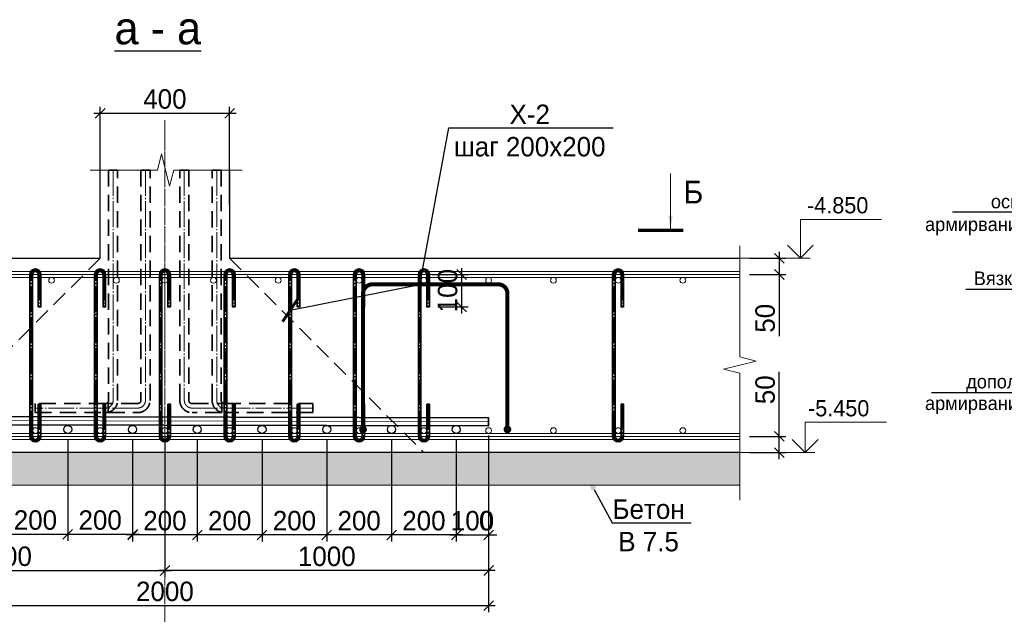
# Model space of a CAD drawing. Header units: millimetres. Extents: x -33345 to 4712671, y -3392 to 121473.
# Tile 126 of 256: x 774651 to 789858, y 50746 to 59925. Entities that reach past the tile are written whole.
import ezdxf
from ezdxf import colors
from ezdxf.entities.mleader import LeaderData, LeaderLine
from ezdxf.enums import TextEntityAlignment as Align
from ezdxf.math import Vec2, Vec3

# ---------------------------------------------------------------- set-up
doc = ezdxf.new("R2010")
doc.units = ezdxf.units.MM
doc.linetypes.add('DASHED', pattern=[19.05, 12.7, -6.35])
doc.linetypes.add('ГОСТ 2.303 5', pattern=[24, 20, -1.5, 1, -1.5])
for name, color, linetype in [('_линия', 7, 'Continuous'), ('A _razmer rtt', 164, 'Continuous'), ('СПДС_РАЗМЕРЫ', 7, 'Continuous')]:
    doc.layers.add(name, color=color, linetype=linetype)
for name, color, linetype, lineweight in [('w-hatch', 7, 'Continuous', 0), ('w-line', 7, 'Continuous', 0), ('w-Армирования', 172, 'Continuous', 30), ('w-выноски', 7, 'Continuous', 0), ('СПДС_w-ось', 4, 'Continuous', 0)]:
    doc.layers.add(name, color=color, linetype=linetype, lineweight=lineweight)
doc.styles.get("Standard").update_dxf_attribs({"font": 'arial.ttf'})
doc.styles.add('X-U-RW-01$0$StyleROMANS', font='GOTHIC.TTF')
doc.dimstyles.new('М100', dxfattribs={"dimscale": 100, "dimtxt": 3, "dimasz": 1.5, "dimexe": 1, "dimexo": 1.5, "dimgap": 0.6, "dimtad": 1, "dimdec": 0, "dimtxsty": 'Standard', "dimblk": 'OBLIQUE', "dimcen": 2.5, "dimdle": 1, "dimadec": 0, "dimazin": 0, "dimtfac": 1, "dimtdec": 0, "dimtmove": 0, "dimatfit": 3, "dimldrblk": 'OBLIQUE', "dimfxl": 1.25, "dimarcsym": 0})

# ---------------------------------------------------------------- blocks, each defined once
blk = doc.blocks.new('uzel1')
at = {"layer": 'w-выноски', "lineweight": 25, "ltscale": 100}
for p, q in [((1213552.9, -291722.8), (1210190.7, -291722.8)), ((1212532, -295705.8), (1209721.9, -295705.8))]:
    blk.add_line(p, q, dxfattribs=at)
blk.add_lwpolyline([(1215444, -294781.5), (1213677.3, -293427.9), (1210478.2, -293427.9)], dxfattribs=at)
at = {"style": 'X-U-RW-01$0$StyleROMANS'}
for p in [(1209581.7, -292136.5), (1209581, -296083.1)]:
    blk.add_text('армирвания шаг 200', height=300, dxfattribs=at).set_placement(p)
for s, p in [('Вязка арматуры', (1212166.4, -293327.9)), ('дополнительная ', (1212090.3, -295605.8))]:
    blk.add_text(s, height=300, dxfattribs=at).set_placement(p, align=Align.CENTER)
at = {"insert": (1211034.2, -291334.7), "char_height": 300, "width": 1796.455, "attachment_point": 1, "style": 'X-U-RW-01$0$StyleROMANS'}
blk.add_mtext('основная ', dxfattribs=at)
blk = doc.blocks.new('_Oblique')
at = {"color": 0, "linetype": 'ByBlock', "lineweight": -2}
blk.add_line((-0.5, -0.5), (0.5, 0.5), dxfattribs=at)
blk = doc.blocks.new('*D1718')
at = {"layer": 'Defpoints', "color": 0, "ltscale": 4, "transparency": 16777216}
for p in [(774394, 53599), (775394, 53599), (775394, 51981)]:
    blk.add_point(p, dxfattribs=at)
at = {"layer": 'СПДС_РАЗМЕРЫ', "color": 0, "lineweight": -2, "ltscale": 4, "transparency": 16777216}
for p, q in [((774394, 53449), (774394, 51881)), ((775394, 53449), (775394, 51881)), ((774294, 51981), (775494, 51981))]:
    blk.add_line(p, q, dxfattribs=at)
at = {"layer": 'СПДС_РАЗМЕРЫ', "color": 0, "lineweight": -2, "ltscale": 4, "transparency": 16777216, "xscale": 150, "yscale": 150, "zscale": 150, "rotation": 180}
blk.add_blockref('_Oblique', (774394, 51981), dxfattribs=at)
at = {"layer": 'СПДС_РАЗМЕРЫ', "color": 0, "lineweight": -2, "ltscale": 4, "transparency": 16777216, "xscale": 150, "yscale": 150, "zscale": 150}
blk.add_blockref('_Oblique', (775394, 51981), dxfattribs=at)
at = {"layer": 'СПДС_РАЗМЕРЫ', "color": 0, "ltscale": 4, "transparency": 16777216, "insert": (774894, 52199), "char_height": 300, "attachment_point": 5, "style": 'X-U-RW-01$0$StyleROMANS'}
blk.add_mtext('200', dxfattribs=at)
blk = doc.blocks.new('*D1719')
at = {"layer": 'Defpoints', "color": 0, "ltscale": 4, "transparency": 16777216}
for p in [(775394, 53599), (776394, 53599), (776394, 51981)]:
    blk.add_point(p, dxfattribs=at)
at = {"layer": 'СПДС_РАЗМЕРЫ', "color": 0, "lineweight": -2, "ltscale": 4, "transparency": 16777216}
for p, q in [((775394, 53449), (775394, 51881)), ((776394, 53449), (776394, 51881)), ((775294, 51981), (776494, 51981))]:
    blk.add_line(p, q, dxfattribs=at)
at = {"layer": 'СПДС_РАЗМЕРЫ', "color": 0, "lineweight": -2, "ltscale": 4, "transparency": 16777216, "xscale": 150, "yscale": 150, "zscale": 150, "rotation": 180}
blk.add_blockref('_Oblique', (775394, 51981), dxfattribs=at)
at = {"layer": 'СПДС_РАЗМЕРЫ', "color": 0, "lineweight": -2, "ltscale": 4, "transparency": 16777216, "xscale": 150, "yscale": 150, "zscale": 150}
blk.add_blockref('_Oblique', (776394, 51981), dxfattribs=at)
at = {"layer": 'СПДС_РАЗМЕРЫ', "color": 0, "ltscale": 4, "transparency": 16777216, "insert": (775894, 52199), "char_height": 300, "attachment_point": 5, "style": 'X-U-RW-01$0$StyleROMANS'}
blk.add_mtext('200', dxfattribs=at)
blk = doc.blocks.new('*D1720')
at = {"layer": 'Defpoints', "color": 0, "ltscale": 4, "transparency": 16777216}
for p in [(780394, 53590), (781394, 53590), (780394, 51972)]:
    blk.add_point(p, dxfattribs=at)
at = {"layer": 'СПДС_РАЗМЕРЫ', "color": 0, "lineweight": -2, "ltscale": 4, "transparency": 16777216}
for p, q in [((780394, 53440), (780394, 51872)), ((781394, 53440), (781394, 51872)), ((781494, 51972), (780294, 51972))]:
    blk.add_line(p, q, dxfattribs=at)
at = {"layer": 'СПДС_РАЗМЕРЫ', "color": 0, "lineweight": -2, "ltscale": 4, "transparency": 16777216, "xscale": 150, "yscale": 150, "zscale": 150, "rotation": 180}
blk.add_blockref('_Oblique', (780394, 51972), dxfattribs=at)
at = {"layer": 'СПДС_РАЗМЕРЫ', "color": 0, "lineweight": -2, "ltscale": 4, "transparency": 16777216, "xscale": 150, "yscale": 150, "zscale": 150}
blk.add_blockref('_Oblique', (781394, 51972), dxfattribs=at)
at = {"layer": 'СПДС_РАЗМЕРЫ', "color": 0, "ltscale": 4, "transparency": 16777216, "insert": (780894, 52190), "char_height": 300, "attachment_point": 5, "style": 'X-U-RW-01$0$StyleROMANS'}
blk.add_mtext('200', dxfattribs=at)
blk = doc.blocks.new('*D1721')
at = {"layer": 'Defpoints', "color": 0, "ltscale": 4, "transparency": 16777216}
for p in [(779394, 53590), (780394, 53590), (779394, 51972)]:
    blk.add_point(p, dxfattribs=at)
at = {"layer": 'СПДС_РАЗМЕРЫ', "color": 0, "lineweight": -2, "ltscale": 4, "transparency": 16777216}
for p, q in [((779394, 53440), (779394, 51872)), ((780394, 53440), (780394, 51872)), ((780494, 51972), (779294, 51972))]:
    blk.add_line(p, q, dxfattribs=at)
at = {"layer": 'СПДС_РАЗМЕРЫ', "color": 0, "lineweight": -2, "ltscale": 4, "transparency": 16777216, "xscale": 150, "yscale": 150, "zscale": 150, "rotation": 180}
blk.add_blockref('_Oblique', (779394, 51972), dxfattribs=at)
at = {"layer": 'СПДС_РАЗМЕРЫ', "color": 0, "lineweight": -2, "ltscale": 4, "transparency": 16777216, "xscale": 150, "yscale": 150, "zscale": 150}
blk.add_blockref('_Oblique', (780394, 51972), dxfattribs=at)
at = {"layer": 'СПДС_РАЗМЕРЫ', "color": 0, "ltscale": 4, "transparency": 16777216, "insert": (779894, 52190), "char_height": 300, "attachment_point": 5, "style": 'X-U-RW-01$0$StyleROMANS'}
blk.add_mtext('200', dxfattribs=at)
blk = doc.blocks.new('*D1722')
at = {"layer": 'Defpoints', "color": 0, "ltscale": 4, "transparency": 16777216}
for p in [(778394, 53590), (779394, 53590), (778394, 51972)]:
    blk.add_point(p, dxfattribs=at)
at = {"layer": 'СПДС_РАЗМЕРЫ', "color": 0, "lineweight": -2, "ltscale": 4, "transparency": 16777216}
for p, q in [((778394, 53440), (778394, 51872)), ((779394, 53440), (779394, 51872)), ((779494, 51972), (778294, 51972))]:
    blk.add_line(p, q, dxfattribs=at)
at = {"layer": 'СПДС_РАЗМЕРЫ', "color": 0, "lineweight": -2, "ltscale": 4, "transparency": 16777216, "xscale": 150, "yscale": 150, "zscale": 150, "rotation": 180}
blk.add_blockref('_Oblique', (778394, 51972), dxfattribs=at)
at = {"layer": 'СПДС_РАЗМЕРЫ', "color": 0, "lineweight": -2, "ltscale": 4, "transparency": 16777216, "xscale": 150, "yscale": 150, "zscale": 150}
blk.add_blockref('_Oblique', (779394, 51972), dxfattribs=at)
at = {"layer": 'СПДС_РАЗМЕРЫ', "color": 0, "ltscale": 4, "transparency": 16777216, "insert": (778894, 52190), "char_height": 300, "attachment_point": 5, "style": 'X-U-RW-01$0$StyleROMANS'}
blk.add_mtext('200', dxfattribs=at)
blk = doc.blocks.new('*D1723')
at = {"layer": 'Defpoints', "color": 0, "ltscale": 4, "transparency": 16777216}
for p in [(777394, 53590), (778394, 53590), (777394, 51972)]:
    blk.add_point(p, dxfattribs=at)
at = {"layer": 'СПДС_РАЗМЕРЫ', "color": 0, "lineweight": -2, "ltscale": 4, "transparency": 16777216}
for p, q in [((777394, 53440), (777394, 51872)), ((778394, 53440), (778394, 51872)), ((778494, 51972), (777294, 51972))]:
    blk.add_line(p, q, dxfattribs=at)
at = {"layer": 'СПДС_РАЗМЕРЫ', "color": 0, "lineweight": -2, "ltscale": 4, "transparency": 16777216, "xscale": 150, "yscale": 150, "zscale": 150, "rotation": 180}
blk.add_blockref('_Oblique', (777394, 51972), dxfattribs=at)
at = {"layer": 'СПДС_РАЗМЕРЫ', "color": 0, "lineweight": -2, "ltscale": 4, "transparency": 16777216, "xscale": 150, "yscale": 150, "zscale": 150}
blk.add_blockref('_Oblique', (778394, 51972), dxfattribs=at)
at = {"layer": 'СПДС_РАЗМЕРЫ', "color": 0, "ltscale": 4, "transparency": 16777216, "insert": (777894, 52190), "char_height": 300, "attachment_point": 5, "style": 'X-U-RW-01$0$StyleROMANS'}
blk.add_mtext('200', dxfattribs=at)
blk = doc.blocks.new('*D1724')
at = {"layer": 'Defpoints', "color": 0, "ltscale": 4, "transparency": 16777216}
for p in [(776394, 53590), (777394, 53590), (776394, 51972)]:
    blk.add_point(p, dxfattribs=at)
at = {"layer": 'СПДС_РАЗМЕРЫ', "color": 0, "lineweight": -2, "ltscale": 4, "transparency": 16777216}
for p, q in [((776394, 53440), (776394, 51872)), ((777394, 53440), (777394, 51872)), ((777494, 51972), (776294, 51972))]:
    blk.add_line(p, q, dxfattribs=at)
at = {"layer": 'СПДС_РАЗМЕРЫ', "color": 0, "lineweight": -2, "ltscale": 4, "transparency": 16777216, "xscale": 150, "yscale": 150, "zscale": 150, "rotation": 180}
blk.add_blockref('_Oblique', (776394, 51972), dxfattribs=at)
at = {"layer": 'СПДС_РАЗМЕРЫ', "color": 0, "lineweight": -2, "ltscale": 4, "transparency": 16777216, "xscale": 150, "yscale": 150, "zscale": 150}
blk.add_blockref('_Oblique', (777394, 51972), dxfattribs=at)
at = {"layer": 'СПДС_РАЗМЕРЫ', "color": 0, "ltscale": 4, "transparency": 16777216, "insert": (776894, 52190), "char_height": 300, "attachment_point": 5, "style": 'X-U-RW-01$0$StyleROMANS'}
blk.add_mtext('200', dxfattribs=at)
blk = doc.blocks.new('*D1725')
at = {"layer": 'Defpoints', "color": 0, "ltscale": 4, "transparency": 16777216}
for p in [(771894, 53678), (776894, 53653), (776894, 51422)]:
    blk.add_point(p, dxfattribs=at)
at = {"layer": 'СПДС_РАЗМЕРЫ', "color": 0, "lineweight": -2, "ltscale": 4, "transparency": 16777216}
for p, q in [((771894, 53528), (771894, 51322)), ((776894, 53503), (776894, 51322)), ((771794, 51422), (776994, 51422))]:
    blk.add_line(p, q, dxfattribs=at)
at = {"layer": 'СПДС_РАЗМЕРЫ', "color": 0, "lineweight": -2, "ltscale": 4, "transparency": 16777216, "xscale": 150, "yscale": 150, "zscale": 150, "rotation": 180}
blk.add_blockref('_Oblique', (771894, 51422), dxfattribs=at)
at = {"layer": 'СПДС_РАЗМЕРЫ', "color": 0, "lineweight": -2, "ltscale": 4, "transparency": 16777216, "xscale": 150, "yscale": 150, "zscale": 150}
blk.add_blockref('_Oblique', (776894, 51422), dxfattribs=at)
at = {"layer": 'СПДС_РАЗМЕРЫ', "color": 0, "ltscale": 4, "transparency": 16777216, "insert": (774394, 51640), "char_height": 300, "attachment_point": 5, "style": 'X-U-RW-01$0$StyleROMANS'}
blk.add_mtext('1000', dxfattribs=at)
blk = doc.blocks.new('*D1726')
at = {"layer": 'Defpoints', "color": 0, "ltscale": 4, "transparency": 16777216}
for p in [(771894, 53678), (781894, 53656), (781894, 50881)]:
    blk.add_point(p, dxfattribs=at)
at = {"layer": 'СПДС_РАЗМЕРЫ', "color": 0, "lineweight": -2, "ltscale": 4, "transparency": 16777216}
for p, q in [((771894, 53528), (771894, 50781)), ((781894, 53506), (781894, 50781)), ((771794, 50881), (781994, 50881))]:
    blk.add_line(p, q, dxfattribs=at)
at = {"layer": 'СПДС_РАЗМЕРЫ', "color": 0, "lineweight": -2, "ltscale": 4, "transparency": 16777216, "xscale": 150, "yscale": 150, "zscale": 150, "rotation": 180}
blk.add_blockref('_Oblique', (771894, 50881), dxfattribs=at)
at = {"layer": 'СПДС_РАЗМЕРЫ', "color": 0, "lineweight": -2, "ltscale": 4, "transparency": 16777216, "xscale": 150, "yscale": 150, "zscale": 150}
blk.add_blockref('_Oblique', (781894, 50881), dxfattribs=at)
at = {"layer": 'СПДС_РАЗМЕРЫ', "color": 0, "ltscale": 4, "transparency": 16777216, "insert": (776894, 51098), "char_height": 300, "attachment_point": 5, "style": 'X-U-RW-01$0$StyleROMANS'}
blk.add_mtext('2000', dxfattribs=at)
blk = doc.blocks.new('*D1727')
at = {"layer": 'Defpoints', "color": 0, "ltscale": 4, "transparency": 16777216}
for p in [(776894, 53653), (781894, 53656), (776894, 51422)]:
    blk.add_point(p, dxfattribs=at)
at = {"layer": 'СПДС_РАЗМЕРЫ', "color": 0, "lineweight": -2, "ltscale": 4, "transparency": 16777216}
for p, q in [((776894, 53503), (776894, 51322)), ((781894, 53506), (781894, 51322)), ((781994, 51422), (776794, 51422))]:
    blk.add_line(p, q, dxfattribs=at)
at = {"layer": 'СПДС_РАЗМЕРЫ', "color": 0, "lineweight": -2, "ltscale": 4, "transparency": 16777216, "xscale": 150, "yscale": 150, "zscale": 150, "rotation": 180}
blk.add_blockref('_Oblique', (776894, 51422), dxfattribs=at)
at = {"layer": 'СПДС_РАЗМЕРЫ', "color": 0, "lineweight": -2, "ltscale": 4, "transparency": 16777216, "xscale": 150, "yscale": 150, "zscale": 150}
blk.add_blockref('_Oblique', (781894, 51422), dxfattribs=at)
at = {"layer": 'СПДС_РАЗМЕРЫ', "color": 0, "ltscale": 4, "transparency": 16777216, "insert": (779394, 51639), "char_height": 300, "attachment_point": 5, "style": 'X-U-RW-01$0$StyleROMANS'}
blk.add_mtext('1000', dxfattribs=at)
blk = doc.blocks.new('*D1728')
at = {"layer": 'Defpoints', "color": 0, "ltscale": 4, "transparency": 16777216}
for p in [(785773, 56242), (785773, 55992), (786382, 55992)]:
    blk.add_point(p, dxfattribs=at)
at = {"layer": 'СПДС_РАЗМЕРЫ', "color": 0, "lineweight": -2, "ltscale": 4, "transparency": 16777216}
for p, q in [((786382, 56342), (786382, 55992)), ((785923, 56242), (786482, 56242)), ((785923, 55992), (786482, 55992)), ((786382, 55992), (786382, 55040))]:
    blk.add_line(p, q, dxfattribs=at)
at = {"layer": 'СПДС_РАЗМЕРЫ', "color": 0, "lineweight": -2, "ltscale": 4, "transparency": 16777216, "xscale": 150, "yscale": 150, "zscale": 150}
for p, rotation in [((786382, 56242), 90), ((786382, 55992), 270)]:
    blk.add_blockref('_Oblique', p, dxfattribs=dict(at, rotation=rotation))
at = {"layer": 'СПДС_РАЗМЕРЫ', "color": 0, "ltscale": 4, "transparency": 16777216, "insert": (786165, 55316), "char_height": 300, "attachment_point": 5, "rotation": 90, "style": 'X-U-RW-01$0$StyleROMANS'}
blk.add_mtext('50', dxfattribs=at)
blk = doc.blocks.new('*D1729')
at = {"layer": 'Defpoints', "color": 0, "ltscale": 4, "transparency": 16777216}
for p in [(780874, 55992), (781479, 55992), (780959, 55492)]:
    blk.add_point(p, dxfattribs=at)
at = {"layer": 'СПДС_РАЗМЕРЫ', "color": 0, "lineweight": -2, "ltscale": 4, "transparency": 16777216}
for p, q in [((781024, 55992), (781579, 55992)), ((781479, 55392), (781479, 56092)), ((781109, 55492), (781579, 55492))]:
    blk.add_line(p, q, dxfattribs=at)
at = {"layer": 'СПДС_РАЗМЕРЫ', "color": 0, "lineweight": -2, "ltscale": 4, "transparency": 16777216, "xscale": 150, "yscale": 150, "zscale": 150}
for p, rotation in [((781479, 55992), 90), ((781479, 55492), 270)]:
    blk.add_blockref('_Oblique', p, dxfattribs=dict(at, rotation=rotation))
at = {"layer": 'СПДС_РАЗМЕРЫ', "color": 0, "ltscale": 4, "transparency": 16777216, "insert": (781261, 55742), "char_height": 300, "attachment_point": 5, "rotation": 90, "style": 'X-U-RW-01$0$StyleROMANS'}
blk.add_mtext('100', dxfattribs=at)
blk = doc.blocks.new('*D1730')
at = {"layer": 'Defpoints', "color": 0, "ltscale": 4, "transparency": 16777216}
for p in [(785773, 53492), (786382, 53492), (785773, 53242)]:
    blk.add_point(p, dxfattribs=at)
at = {"layer": 'СПДС_РАЗМЕРЫ', "color": 0, "lineweight": -2, "ltscale": 4, "transparency": 16777216}
for p, q in [((786382, 53492), (786382, 54488)), ((785923, 53492), (786482, 53492)), ((786382, 53142), (786382, 53492)), ((785923, 53242), (786482, 53242))]:
    blk.add_line(p, q, dxfattribs=at)
at = {"layer": 'СПДС_РАЗМЕРЫ', "color": 0, "lineweight": -2, "ltscale": 4, "transparency": 16777216, "xscale": 150, "yscale": 150, "zscale": 150}
for p, rotation in [((786382, 53492), 90), ((786382, 53242), 270)]:
    blk.add_blockref('_Oblique', p, dxfattribs=dict(at, rotation=rotation))
at = {"layer": 'СПДС_РАЗМЕРЫ', "color": 0, "ltscale": 4, "transparency": 16777216, "insert": (786165, 54212), "char_height": 300, "attachment_point": 5, "rotation": 90, "style": 'X-U-RW-01$0$StyleROMANS'}
blk.add_mtext('50', dxfattribs=at)
blk = doc.blocks.new('_ArchTick')
at = {"color": 0, "linetype": 'ByBlock', "const_width": 0.15}
blk.add_lwpolyline([(-0.5, -0.5), (0.5, 0.5)], dxfattribs=at)
blk = doc.blocks.new('*D1731')
at = {"layer": 'Defpoints', "color": 0, "ltscale": 4, "transparency": 16777216}
for p in [(777894, 58481), (775894, 56923), (777894, 56923)]:
    blk.add_point(p, dxfattribs=at)
at = {"layer": 'СПДС_РАЗМЕРЫ', "color": 0, "lineweight": -2, "ltscale": 4, "transparency": 16777216}
for p, q in [((775894, 57073), (775894, 58581)), ((777894, 57073), (777894, 58581)), ((775794, 58481), (777994, 58481))]:
    blk.add_line(p, q, dxfattribs=at)
at = {"layer": 'СПДС_РАЗМЕРЫ', "color": 0, "lineweight": -2, "ltscale": 4, "transparency": 16777216, "xscale": 150, "yscale": 150, "zscale": 150, "rotation": 180}
blk.add_blockref('_Oblique', (775894, 58481), dxfattribs=at)
at = {"layer": 'СПДС_РАЗМЕРЫ', "color": 0, "lineweight": -2, "ltscale": 4, "transparency": 16777216, "xscale": 150, "yscale": 150, "zscale": 150}
blk.add_blockref('_Oblique', (777894, 58481), dxfattribs=at)
at = {"layer": 'СПДС_РАЗМЕРЫ', "color": 0, "ltscale": 4, "transparency": 16777216, "insert": (776894, 58699), "char_height": 300, "attachment_point": 5, "style": 'X-U-RW-01$0$StyleROMANS'}
blk.add_mtext('400', dxfattribs=at)
blk = doc.blocks.new('*D1732')
at = {"layer": 'Defpoints', "color": 0, "ltscale": 4, "transparency": 16777216}
for p in [(776144, 56242), (773647, 53651), (768359, 53242), (772894, 53242), (786023, 53242)]:
    blk.add_point(p, dxfattribs=at)
at = {"layer": 'СПДС_РАЗМЕРЫ', "color": 0, "lineweight": -2, "ltscale": 4, "transparency": 16777216}
blk.add_line((773738, 53093), (773611, 52377), dxfattribs=at)
for start, end in [(360, 42.7094), (349.9628, 360)]:
    blk.add_arc((772894, 53242), 857, start, end, dxfattribs=at)
at = {"layer": 'СПДС_РАЗМЕРЫ', "color": 0, "lineweight": -2, "ltscale": 4, "transparency": 16777216, "xscale": 150, "yscale": 150, "zscale": 150}
for p, rotation in [((773524, 53823), 132.7093899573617), ((773751, 53242), 269.9999999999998)]:
    blk.add_blockref('_Oblique', p, dxfattribs=dict(at, rotation=rotation))
at = {"layer": 'СПДС_РАЗМЕРЫ', "color": 0, "ltscale": 4, "transparency": 16777216, "insert": (773889, 52697), "char_height": 300, "attachment_point": 5, "rotation": 259.9628, "style": 'X-U-RW-01$0$StyleROMANS'}
blk.add_mtext('43°', dxfattribs=at)
blk = doc.blocks.new('*D1733')
at = {"layer": 'Defpoints', "color": 0, "ltscale": 4, "transparency": 16777216}
for p in [(781394, 53590), (781394, 53590), (781394, 51972)]:
    blk.add_point(p, dxfattribs=at)
at = {"layer": 'СПДС_РАЗМЕРЫ', "color": 0, "lineweight": -2, "ltscale": 4, "transparency": 16777216}
for p, q in [((781394, 53440), (781394, 51872)), ((781394, 53440), (781394, 51872)), ((781394, 51972), (781244, 51972)), ((781394, 51972), (782019, 51972)), ((781394, 51972), (781394, 51972))]:
    blk.add_line(p, q, dxfattribs=at)
at = {"layer": 'СПДС_РАЗМЕРЫ', "color": 0, "lineweight": -2, "ltscale": 4, "transparency": 16777216, "xscale": 150, "yscale": 150, "zscale": 150}
blk.add_blockref('_Oblique', (781394, 51972), dxfattribs=at)
at = {"layer": 'СПДС_РАЗМЕРЫ', "color": 0, "lineweight": -2, "ltscale": 4, "transparency": 16777216, "xscale": 150, "yscale": 150, "zscale": 150, "rotation": 180}
blk.add_blockref('_Oblique', (781394, 51972), dxfattribs=at)
at = {"layer": 'СПДС_РАЗМЕРЫ', "color": 0, "ltscale": 4, "transparency": 16777216, "insert": (781856, 52189), "char_height": 300, "attachment_point": 5, "style": 'X-U-RW-01$0$StyleROMANS'}
blk.add_mtext('0', dxfattribs=at)
blk = doc.blocks.new('*D1735')
at = {"layer": 'Defpoints', "color": 0, "ltscale": 4, "transparency": 16777216}
for p in [(781394, 53590), (781894, 52408), (781894, 51972)]:
    blk.add_point(p, dxfattribs=at)
at = {"layer": 'СПДС_РАЗМЕРЫ', "color": 0, "lineweight": -2, "ltscale": 4, "transparency": 16777216}
for p, q in [((781394, 53440), (781394, 51872)), ((781894, 52258), (781894, 51872)), ((781294, 51972), (781994, 51972))]:
    blk.add_line(p, q, dxfattribs=at)
at = {"layer": 'СПДС_РАЗМЕРЫ', "color": 0, "lineweight": -2, "ltscale": 4, "transparency": 16777216, "xscale": 150, "yscale": 150, "zscale": 150, "rotation": 180}
blk.add_blockref('_Oblique', (781394, 51972), dxfattribs=at)
at = {"layer": 'СПДС_РАЗМЕРЫ', "color": 0, "lineweight": -2, "ltscale": 4, "transparency": 16777216, "xscale": 150, "yscale": 150, "zscale": 150}
blk.add_blockref('_Oblique', (781894, 51972), dxfattribs=at)
at = {"layer": 'СПДС_РАЗМЕРЫ', "color": 0, "ltscale": 4, "transparency": 16777216, "insert": (781644, 52189), "char_height": 300, "attachment_point": 5, "style": 'X-U-RW-01$0$StyleROMANS'}
blk.add_mtext('100', dxfattribs=at)

msp = doc.modelspace()

# ---------------------------------------------------------------- hatches: boundary and pattern name
at = {"layer": 'w-hatch', "ltscale": 100}
h = msp.add_hatch(dxfattribs=at)
h.set_pattern_fill('AR-CONC', color=0, scale=2)
h.set_pattern_definition([(50, (771540.87, 52741.97), (364.3693, -31.878), [38.1, -419.1]), (355, (771540.87, 52741.97), (-70.487, 382.114), [30.48, -335.281]), (100.4514, (771571.23, 52739.3), (293.8825, 350.2355), [32.38, -356.1805]), (46.1842, (771540.87, 52843.57), (542.158, -84.085), [57.15, -628.65]), (96.6356, (771586.05, 52836.57), (474.808, 494.852), [48.57, -534.271]), (351.184, (771540.87, 52843.6), (474.808, 494.852), [45.72, -502.92]), (21, (771591.67, 52818.17), (303.229, -204.5304), [38.1, -419.1]), (326, (771591.67, 52818.17), (123.604, 368.376), [30.48, -335.28]), (71.4514, (771616.94, 52801.13), (426.833, 163.8455), [32.38, -356.18]), (37.5, (771540.87, 52741.97), (6.1772, 169.1101), [0, -331.216, 0, -340.36, 0, -336.55]), (7.5, (771540.87, 52741.97), (133.6393, 200.3611), [0, -194.056, 0, -323.596, 0, -128.27]), (327.5, (771427.58, 52741.97), (271.1812, -11.4575), [0, -127, 0, -396.24, 0, -525.78]), (317.5, (771376.78, 52741.97), (296.2584, 50.853), [0, -165.1, 0, -263.144, 0, -373.38])])
h.paths.add_polyline_path([(785773.277, 52741.972), (785773.277, 53241.972), (768108.593, 53241.972), (768108.593, 52741.972)])

# ---------------------------------------------------------------- linework, layer by layer
at = {"color": 177, "true_color": 0x293189, "const_width": 63.283}
for points in [[(779953.813, 53599.706), (779953.813, 55696.297, -0.40493117), (780092.317, 55839.276), (782042.325, 55839.276, -0.406748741), (782183.571, 55701.594), (782183.571, 53599.706)], [(779953.813, 53627.323, -1), (779953.813, 53572.089, -1), (779953.813, 53627.323, -1)], [(782183.571, 53627.323, -1), (782183.571, 53572.089, -1), (782183.571, 53627.323, -1)]]:
    msp.add_lwpolyline(points, format="xyb", dxfattribs=at)
at = {"layer": 'w-line', "color": 0, "lineweight": 30, "ltscale": 100}
for points in [[(768108.593, 56241.972), (775893.751, 56241.972), (775893.751, 57603.611)], [(777893.751, 57603.611), (777893.751, 56241.972), (785773.277, 56241.972)], [(785773.277, 53241.972), (768108.593, 53241.972)]]:
    msp.add_lwpolyline(points, dxfattribs=at)
at = {"layer": 'w-line', "color": 0, "linetype": 'DASHED', "lineweight": 13, "ltscale": 20}
for points in [[(775893.751, 56241.972), (772893.751, 53241.972)], [(777893.768, 56241.972), (780893.768, 53241.972)]]:
    msp.add_lwpolyline(points, dxfattribs=at)
at = {"layer": 'w-line', "color": 0, "lineweight": 0, "ltscale": 100}
for points in [[(768108.593, 56036.972), (785773.277, 56036.972)], [(785773.277, 55946.972), (768108.593, 55946.972)]]:
    msp.add_lwpolyline(points, dxfattribs=at)
at = {"layer": 'w-line', "color": 0, "ltscale": 100}
for points in [[(785773.277, 55991.972), (768108.593, 55991.972)], [(781893.758, 53718.422), (771893.76, 53740.82)], [(785773.277, 53491.972), (768108.593, 53491.972)], [(785773.277, 53241.972), (768108.593, 53241.972)], [(768108.593, 52741.972), (785773.277, 52741.972)]]:
    msp.add_lwpolyline(points, dxfattribs=at)
at = {"layer": 'w-line', "color": 0, "lineweight": 15, "ltscale": 100}
for points in [[(785773.277, 53536.972), (768108.593, 53536.972)], [(768108.593, 53446.972), (785773.277, 53446.972)]]:
    msp.add_lwpolyline(points, dxfattribs=at)
at = {"layer": 'w-line', "color": 0, "ltscale": 100}
for centre in [(775143.76, 55901.972), (776143.76, 55901.972), (776893.76, 55901.972), (777643.76, 55901.972), (778643.76, 55901.972), (779893.76, 55901.972), (780893.76, 55901.972), (781893.76, 55901.972), (781893.76, 55901.972), (782893.76, 55901.972), (783893.76, 55901.972), (783893.76, 55901.972), (784893.76, 55901.972)]:
    msp.add_circle(centre, 45, dxfattribs=at)
at = {"layer": 'w-line', "color": 0, "lineweight": 15, "ltscale": 100}
for centre in [(774893.76, 53581.972), (775893.76, 53581.972), (776893.76, 53581.972), (777893.76, 53581.972), (778893.76, 53581.972), (779893.76, 53581.972), (780893.76, 53581.972), (781893.76, 53581.972), (782893.76, 53581.972), (783893.76, 53581.972), (784893.76, 53581.972)]:
    msp.add_circle(centre, 45, dxfattribs=at)
at = {"layer": 'w-Армирования', "color": 0, "linetype": 'DASHED', "lineweight": 35, "ltscale": 20}
for points in [[(776023.76, 57603.611), (776023.76, 54048.986, -0.414213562), (775973.76, 53998.986), (774888.349, 53998.986), (774888.349, 53858.986), (775973.76, 53858.986, 0.414213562), (776163.76, 54048.986), (776163.76, 57603.611)], [(776523.76, 57603.611), (776523.76, 54048.986, -0.414213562), (776473.76, 53998.986), (776019.159, 53998.986), (776019.159, 53858.986), (776473.76, 53858.986, 0.414213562), (776663.76, 54048.986), (776663.76, 57603.611)], [(777263.76, 57603.611), (777263.76, 54048.986, 0.414213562), (777313.76, 53998.986), (777771.749, 53998.986), (777771.749, 53858.986), (777313.76, 53858.986, -0.414213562), (777123.76, 54048.986), (777123.76, 57603.611)], [(777763.76, 57603.611), (777763.76, 54048.986, 0.414213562), (777813.76, 53998.986), (779176.641, 53998.986), (779176.641, 53858.986), (777813.76, 53858.986, -0.414213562), (777623.76, 54048.986), (777623.76, 57603.611)]]:
    msp.add_lwpolyline(points, format="xyb", close=True, dxfattribs=at)
at = {"layer": 'w-Армирования', "color": 0, "lineweight": 35, "ltscale": 20}
for points in [[(774938.76, 53991.972), (774938.76, 53491.972, -1), (774848.76, 53491.972), (774848.76, 55991.972, -1), (774938.76, 55991.972), (774938.76, 55492.153), (774978.76, 55492.153), (774978.76, 55991.972, 1), (774808.76, 55991.972), (774808.76, 53491.972, 1), (774978.76, 53491.972), (774978.76, 53991.972)], [(775938.76, 53991.972), (775938.76, 53491.972, -1), (775848.76, 53491.972), (775848.76, 55991.972, -1), (775938.76, 55991.972), (775938.76, 55492.153), (775978.76, 55492.153), (775978.76, 55991.972, 1), (775808.76, 55991.972), (775808.76, 53491.972, 1), (775978.76, 53491.972), (775978.76, 53991.972)], [(776938.76, 53991.972), (776938.76, 53491.972, -1), (776848.76, 53491.972), (776848.76, 55991.972, -1), (776938.76, 55991.972), (776938.76, 55492.153), (776978.76, 55492.153), (776978.76, 55991.972, 1), (776808.76, 55991.972), (776808.76, 53491.972, 1), (776978.76, 53491.972), (776978.76, 53991.972)], [(777938.76, 53991.972), (777938.76, 53491.972, -1), (777848.76, 53491.972), (777848.76, 55991.972, -1), (777938.76, 55991.972), (777938.76, 55492.153), (777978.76, 55492.153), (777978.76, 55991.972, 1), (777808.76, 55991.972), (777808.76, 53491.972, 1), (777978.76, 53491.972), (777978.76, 53991.972)], [(778938.76, 53991.972), (778938.76, 53491.972, -1), (778848.76, 53491.972), (778848.76, 55991.972, -1), (778938.76, 55991.972), (778938.76, 55492.153), (778978.76, 55492.153), (778978.76, 55991.972, 1), (778808.76, 55991.972), (778808.76, 53491.972, 1), (778978.76, 53491.972), (778978.76, 53991.972)], [(779938.76, 53991.972), (779938.76, 53491.972, -1), (779848.76, 53491.972), (779848.76, 55991.972, -1), (779938.76, 55991.972), (779938.76, 55492.153), (779978.76, 55492.153), (779978.76, 55991.972, 1), (779808.76, 55991.972), (779808.76, 53491.972, 1), (779978.76, 53491.972), (779978.76, 53991.972)], [(780938.76, 53991.972), (780938.76, 53491.972, -1), (780848.76, 53491.972), (780848.76, 55991.972, -1), (780938.76, 55991.972), (780938.76, 55492.153), (780978.76, 55492.153), (780978.76, 55991.972, 1), (780808.76, 55991.972), (780808.76, 53491.972, 1), (780978.76, 53491.972), (780978.76, 53991.972)], [(783938.76, 53991.972), (783938.76, 53491.972, -1), (783848.76, 53491.972), (783848.76, 55991.972, -1), (783938.76, 55991.972), (783938.76, 55492.153), (783978.76, 55492.153), (783978.76, 55991.972, 1), (783808.76, 55991.972), (783808.76, 53491.972, 1), (783978.76, 53491.972), (783978.76, 53991.972)]]:
    msp.add_lwpolyline(points, format="xyb", close=True, dxfattribs=at)
msp.add_lwpolyline([(771893.76, 53678.32), (781893.758, 53655.922), (781893.758, 53780.922), (771893.76, 53803.32)], close=True, dxfattribs=at)
at = {"layer": 'w-Армирования', "color": 0, "ltscale": 20}
for centre in [(775393.76, 53599.472), (776393.76, 53599.472), (777393.76, 53599.472), (778393.76, 53599.472), (779393.76, 53599.472), (780393.76, 53599.472), (781393.76, 53599.472)]:
    msp.add_circle(centre, 62.5, dxfattribs=at)
at = {"layer": 'w-выноски', "color": 0, "linetype": 'Continuous', "lineweight": 0, "ltscale": 4}
msp.add_line((784702.627, 56699.421), (784702.627, 57549.421), dxfattribs=at)
at = {"layer": 'w-выноски', "color": 0, "linetype": 'Continuous', "lineweight": 0, "ltscale": 100}
for p, q in [((786708.182, 56241.972), (786708.182, 56841.972)), ((786708.182, 56841.972), (787962.007, 56841.972)), ((785538.846, 56241.972), (786858.182, 56241.972)), ((786782.86, 53241.972), (786782.86, 53711.359)), ((786782.86, 53711.359), (788036.685, 53711.359)), ((785538.846, 53241.972), (786932.86, 53241.972))]:
    msp.add_line(p, q, dxfattribs=at)
at = {"layer": 'w-выноски', "color": 0, "linetype": 'Continuous', "ltscale": 100}
for points in [[(778087.629, 57603.611), (777029.844, 57603.611), (776967.344, 57353.611), (776842.344, 57853.611), (776779.844, 57603.611), (775741.087, 57603.611)], [(785773.277, 56434.317), (785773.277, 54718.394), (786023.277, 54655.894), (785523.277, 54530.894), (785773.277, 54468.394), (785773.277, 52505.46)]]:
    msp.add_lwpolyline(points, dxfattribs=at)
at = {"layer": 'w-выноски', "color": 0, "linetype": 'Continuous', "lineweight": 0, "ltscale": 4, "const_width": 50}
msp.add_lwpolyline([(784902.627, 56674.421), (784202.627, 56674.421)], dxfattribs=at)
at = {"layer": 'w-выноски', "color": 0, "linetype": 'Continuous', "lineweight": 0, "ltscale": 100}
for points in [[(786508.182, 56441.972), (786708.182, 56241.972), (786908.182, 56441.972)], [(786582.86, 53441.972), (786782.86, 53241.972), (786982.859, 53441.972)]]:
    msp.add_lwpolyline(points, dxfattribs=at)
at = {"layer": 'w-выноски', "color": 0, "linetype": 'Continuous', "lineweight": 0, "ltscale": 4}
msp.add_solid([(784702.627, 56699.421), (784669.108, 56899.721), (784736.146, 56899.721)], dxfattribs=at)
at = {"layer": 'СПДС_w-ось', "color": 0, "linetype": 'ГОСТ 2.303 5', "lineweight": 9, "ltscale": 4}
msp.add_lwpolyline([(776893.76, 58372.286), (776893.76, 50515.887), (776893.76, 50522.622)], dxfattribs=at)
at = {"layer": 'СПДС_w-ось', "color": 0, "linetype": 'ГОСТ 2.303 5', "lineweight": 5, "ltscale": 20}
for points in [[(776093.76, 57603.611), (776093.76, 54048.986, -0.414213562), (775973.76, 53928.986), (774888.349, 53928.986)], [(776593.76, 57603.611), (776593.76, 54048.986, -0.414213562), (776473.76, 53928.986), (776019.159, 53928.986)], [(777193.76, 57603.611), (777193.76, 54048.986, 0.414213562), (777313.76, 53928.986), (777771.749, 53928.986)], [(777693.76, 57603.611), (777693.76, 54048.986, 0.414213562), (777813.76, 53928.986), (779176.641, 53928.986)], [(774958.76, 53991.972), (774958.76, 53491.972, -1), (774828.76, 53491.972), (774828.76, 55991.972, -1), (774958.76, 55991.972), (774958.76, 55492.153)], [(775958.76, 53991.972), (775958.76, 53491.972, -1), (775828.76, 53491.972), (775828.76, 55991.972, -1), (775958.76, 55991.972), (775958.76, 55492.153)], [(776958.76, 53991.972), (776958.76, 53491.972, -1), (776828.76, 53491.972), (776828.76, 55991.972, -1), (776958.76, 55991.972), (776958.76, 55492.153)], [(777958.76, 53991.972), (777958.76, 53491.972, -1), (777828.76, 53491.972), (777828.76, 55991.972, -1), (777958.76, 55991.972), (777958.76, 55492.153)], [(778958.76, 53991.972), (778958.76, 53491.972, -1), (778828.76, 53491.972), (778828.76, 55991.972, -1), (778958.76, 55991.972), (778958.76, 55492.153)], [(779958.76, 53991.972), (779958.76, 53491.972, -1), (779828.76, 53491.972), (779828.76, 55991.972, -1), (779958.76, 55991.972), (779958.76, 55492.153)], [(780958.76, 53991.972), (780958.76, 53491.972, -1), (780828.76, 53491.972), (780828.76, 55991.972, -1), (780958.76, 55991.972), (780958.76, 55492.153)], [(783958.76, 53991.972), (783958.76, 53491.972, -1), (783828.76, 53491.972), (783828.76, 55991.972, -1), (783958.76, 55991.972), (783958.76, 55492.153)]]:
    msp.add_lwpolyline(points, format="xyb", dxfattribs=at)

# ---------------------------------------------------------------- block references
at = {"layer": 'A _razmer rtt', "xscale": 0.7, "yscale": 0.7, "zscale": 0.7}
msp.add_blockref('uzel1', (-58073.822, 261157.663), dxfattribs=at)

# ---------------------------------------------------------------- texts
at = {"insert": (776115.426, 60045.142), "char_height": 300, "width": 3068.60127, "attachment_point": 1, "style": 'X-U-RW-01$0$StyleROMANS'}
msp.add_mtext('{\\H1.66667x;\\Lа - а}', dxfattribs=at)
at = {"layer": '_линия', "color": 18, "lineweight": 0, "true_color": 0x260000, "attachment_point": 1, "style": 'X-U-RW-01$0$StyleROMANS'}
for s, insert, char_height, width in [('Б', (784902.627, 57438.033), 350, 277.87884), ('-4.850', (786810.056, 57185.536), 250, 1024.76329), ('-5.450', (786825.24, 54052.08), 250, 1024.76329)]:
    msp.add_mtext(s, dxfattribs=dict(at, insert=insert, char_height=char_height, width=width))

# ---------------------------------------------------------------- dimensions: what is measured, and where the dimension line sits
at = {"layer": 'СПДС_РАЗМЕРЫ', "color": 0, "ltscale": 4}
for base, p1, p2, picture, middle in [((777893.751, 58481.045), (775893.751, 56922.792), (777893.751, 56922.792), '*D1731', (776893.751, 58698.59)), ((776893.76, 51422.328), (771893.76, 53678.32), (776893.76, 53652.966), '*D1725', (774393.76, 51639.874)), ((781893.758, 50880.846), (771893.76, 53678.32), (781893.758, 53655.922), '*D1726', (776893.759, 51098.392)), ((775393.76, 51981.334), (774393.76, 53599.472), (775393.76, 53599.472), '*D1718', (774893.76, 52198.88)), ((776393.76, 51981.334), (775393.76, 53599.472), (776393.76, 53599.472), '*D1719', (775893.76, 52198.88))]:
    dim = msp.add_linear_dim(base=base, p1=p1, p2=p2, dimstyle='М100', override={"dimlfac": 0.2, "dimtxsty": 'X-U-RW-01$0$StyleROMANS'}, dxfattribs=at)
    dim.commit()
    dim.dimension.update_dxf_attribs({"geometry": picture, "text_midpoint": middle})
for base, p1, p2, angle, picture, middle in [((786382.494, 55991.972), (785773.277, 56241.972), (785773.277, 55991.972), 90, '*D1728', (786382.494, 55315.859)), ((781478.695, 55991.972), (780958.76, 55492.153), (780873.76, 55991.972), 90, '*D1729', (781478.695, 55742.063)), ((786382.494, 53491.972), (785773.277, 53241.972), (785773.277, 53491.972), 270, '*D1730', (786382.494, 54211.85)), ((781893.758, 51971.84), (781393.758, 53589.977), (781893.758, 52407.631), 180, '*D1735', (781643.758, 51971.84))]:
    dim = msp.add_linear_dim(base=base, p1=p1, p2=p2, angle=angle, dimstyle='М100', override={"dimlfac": 0.2, "dimtxsty": 'X-U-RW-01$0$StyleROMANS'}, dxfattribs=at)
    dim.commit()
    dim.dimension.update_dxf_attribs({"geometry": picture, "text_midpoint": middle, "dimtype": 160})
dim = msp.add_angular_dim_2l(base=(773647.393, 53650.705), line1=((786023.277, 53241.972), (768358.593, 53241.972)), line2=((776143.751, 56241.972), (772893.751, 53241.972)), dimstyle='М100', override={"dimlfac": 0.2, "dimtxsty": 'X-U-RW-01$0$StyleROMANS'}, dxfattribs=at)
dim.commit()
dim.dimension.update_dxf_attribs({"geometry": '*D1732', "text_midpoint": (773888.895, 52697.029)})
for base, p1, p2, picture, middle in [((776393.76, 51972.328), (777393.76, 53590.466), (776393.76, 53590.466), '*D1724', (776893.76, 52189.874)), ((776893.76, 51421.84), (781893.758, 53655.922), (776893.76, 53652.966), '*D1727', (779393.759, 51639.386)), ((777393.76, 51972.328), (778393.76, 53590.466), (777393.76, 53590.466), '*D1723', (777893.76, 52189.874)), ((778393.76, 51972.328), (779393.76, 53590.466), (778393.76, 53590.466), '*D1722', (778893.76, 52189.874)), ((779393.76, 51972.328), (780393.76, 53590.466), (779393.76, 53590.466), '*D1721', (779893.76, 52189.874)), ((780393.76, 51972.328), (781393.76, 53590.466), (780393.76, 53590.466), '*D1720', (780893.76, 52189.874)), ((781393.76, 51971.84), (781393.758, 53589.977), (781393.76, 53590.466), '*D1733', (781856.139, 52189.386))]:
    dim = msp.add_linear_dim(base=base, p1=p1, p2=p2, angle=180, dimstyle='М100', override={"dimlfac": 0.2, "dimtxsty": 'X-U-RW-01$0$StyleROMANS'}, dxfattribs=at)
    dim.commit()
    dim.dimension.update_dxf_attribs({"geometry": picture, "text_midpoint": middle})

# ---------------------------------------------------------------- leaders
ml = msp.add_multileader_mtext('Standard')
ml.set_content('Х-2\\Pшаг 200х200 ', color=256, style='X-U-RW-01$0$StyleROMANS')
ml.set_leader_properties()
ml.set_arrow_properties(name='ARCHTICK')
ml.build(insert=Vec2(0, 0))
ml.multileader.update_dxf_attribs({"text_left_attachment_type": 6, "text_right_attachment_type": 6, "dogleg_length": 0.36, "arrow_head_size": 300, "scale": 2})
ctx = ml.context
ctx.base_point, ctx.scale, ctx.char_height, ctx.arrow_head_size, ctx.landing_gap_size, ctx.plane_origin = Vec3(781277.996, 58254.812), 2, 300, 300, 4, Vec3(778113.115, 64878.489)
ctx.left_attachment, ctx.right_attachment, ctx.text_align_type = 6, 6, 1
notes = []
notes.append((ctx, [(0, (1, 1, 0), (781277.276, 58254.812), (1, 0), 0.72, [(1, [(778828.76, 55439.401), (780828.76, 55839.517)], 0, [])])]))
ctx.mtext.insert, ctx.mtext.width, ctx.mtext.alignment, ctx.mtext.flow_direction = Vec3(782528.189, 58614.812), 4195.60503, 2, 5
at = {"lineweight": 25, "ltscale": 100}
ml = msp.add_multileader_mtext('Standard', dxfattribs=at)
ml.set_content('Бетон\\PВ 7.5', color=256, style='X-U-RW-01$0$StyleROMANS')
ml.set_leader_properties()
ml.build(insert=Vec2(0, 0))
ml.multileader.update_dxf_attribs({"text_left_attachment_type": 6, "text_right_attachment_type": 6, "dogleg_length": 0.36, "arrow_head_size": 250})
ctx = ml.context
ctx.base_point, ctx.char_height, ctx.arrow_head_size, ctx.plane_origin = Vec3(783799.218, 52158.56), 300, 250, Vec3(780468.785, 57004.653)
ctx.left_attachment, ctx.right_attachment, ctx.text_align_type = 6, 6, 1
notes.append((ctx, [(0, (1, 1, 0), (783798.858, 52158.56), (1, 0), 0.36, [(1, [(783403.806, 52895.238)], 0, [])])]))
ctx.mtext.insert, ctx.mtext.width, ctx.mtext.alignment, ctx.mtext.flow_direction = Vec3(784364.1, 52518.56), 4246.65166, 2, 5
for ctx, leaders in notes:
    for number, flags, end, landing, length, lines in leaders:
        leader = LeaderData()
        leader.index, (leader.has_last_leader_line, leader.has_dogleg_vector, leader.attachment_direction) = number, flags
        leader.last_leader_point, leader.dogleg_vector, leader.dogleg_length = Vec3(end), Vec3(landing), length
        for number, points, colour, breaks in lines:
            line = LeaderLine()
            line.index, line.vertices, line.color, line.breaks = number, Vec3.list(points), colors.encode_raw_color(colour), breaks
            leader.lines.append(line)
        ctx.leaders.append(leader)

doc.saveas('drawing.dxf')
